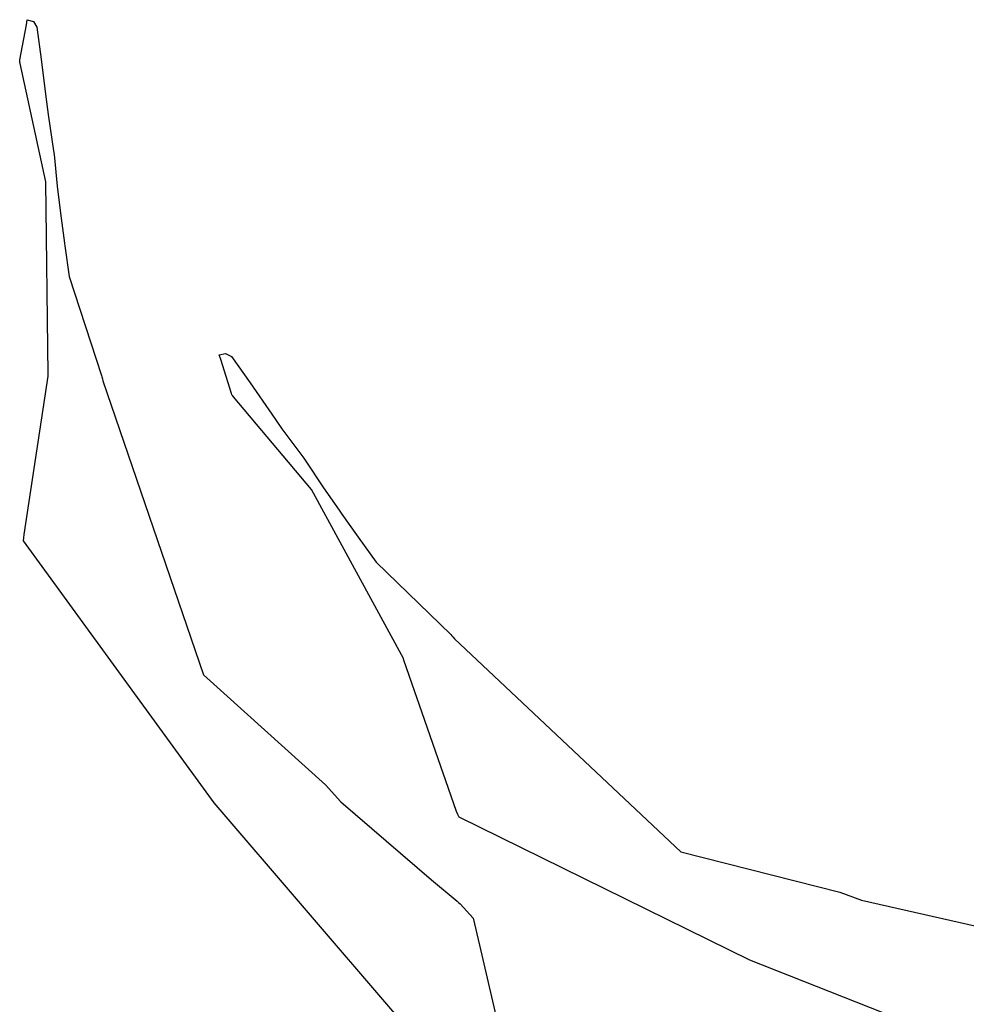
# Model space of a CAD drawing. Header units: metres. Extents: x 6536102 to 6570154, y 5559884 to 5568618.
# Tile 23 of 40: x 6541009 to 6541941, y 5565474 to 5566443. Entities that reach past the tile are written whole.
import ezdxf

# ---------------------------------------------------------------- set-up
doc = ezdxf.new("R2010")
doc.units = ezdxf.units.M
doc.layers.add('C-TEREN', color=7, linetype='Continuous')

msp = doc.modelspace()

# ---------------------------------------------------------------- linework, layer by layer
at = {"layer": 'C-TEREN', "color": 11, "linetype": 'Continuous', "lineweight": 30}
for points in [[(6541467.053, 5565360.745, 239.3), (6541200.153, 5565671.785, 243.17), (6541012.383, 5565929.945, 249.61), (6541012.533, 5565932.665, 249.64), (6541012.793, 5565936.045, 249.73), (6541036.483, 5566091.965, 250.07), (6541036.723, 5566093.685, 250.16), (6541034.393, 5566283.085, 248.13), (6541008.923, 5566399.665, 245.78), (6541008.703, 5566400.815, 245.81), (6541008.523, 5566402.075, 245.79), (6541008.623, 5566403.325, 245.79), (6541015.083, 5566437.795, 244.8), (6541015.753, 5566442.805, 244.89), (6541022.005, 5566441.003, 245.11), (6541025.573, 5566435.525, 245.19), (6541029.813, 5566404.085, 245.68), (6541034.403, 5566366.895, 246.75), (6541036.413, 5566349.435, 246.74), (6541041.913, 5566313.715, 247.5), (6541042.393, 5566310.265, 247.55), (6541045.373, 5566278.895, 248.19), (6541048.863, 5566252.295, 248.64), (6541049.473, 5566247.505, 248.8), (6541052.673, 5566222.725, 249.37), (6541053.043, 5566220.125, 249.39), (6541057.403, 5566189.995, 249.77), (6541089.083, 5566092.705, 250.61), (6541089.563, 5566091.185, 250.69), (6541090.073, 5566089.405, 250.73), (6541090.303, 5566087.415, 250.41), (6541189.653, 5565797.875, 246.59), (6541309.683, 5565689.485, 244.96), (6541324.973, 5565672.825, 244.57), (6541414.143, 5565596.185, 243.91), (6541439.303, 5565574.995, 243.71), (6541440.983, 5565573.635, 243.84), (6541442.383, 5565572.415, 243.82), (6541455.033, 5565558.325, 243.4), (6541461.503, 5565531.655, 242.77), (6541516.143, 5565295.885, 237.72)], [(6542108.982, 5565366.523, 239.3), (6541727.79, 5565517.103, 243.17), (6541441.26, 5565657.832, 249.61), (6541440.123, 5565660.307, 249.64), (6541438.776, 5565663.418, 249.73), (6541386.981, 5565812.38, 250.07), (6541386.391, 5565814.013, 250.16), (6541295.96, 5565980.446, 248.13), (6541219.039, 5566071.675, 245.78), (6541218.308, 5566072.59, 245.81), (6541217.561, 5566073.62, 245.79), (6541217.066, 5566074.773, 245.79), (6541206.697, 5566108.275, 244.8), (6541204.952, 5566113.019, 244.89), (6541211.322, 5566114.341, 245.11), (6541217.034, 5566111.161, 245.19), (6541235.454, 5566085.332, 245.68), (6541256.866, 5566054.579, 246.75), (6541266.79, 5566040.074, 246.74), (6541288.321, 5566011.047, 247.5), (6541290.355, 5566008.219, 247.55), (6541307.627, 5565981.863, 248.19), (6541323.125, 5565959.965, 248.64), (6541325.899, 5565956.013, 248.8), (6541340.291, 5565935.588, 249.37), (6541341.832, 5565933.461, 249.39), (6541359.746, 5565908.846, 249.77), (6541433.16, 5565837.576, 250.61), (6541434.293, 5565836.456, 250.69), (6541435.575, 5565835.119, 250.73), (6541436.707, 5565833.466, 250.41), (6541659.673, 5565623.728, 246.59), (6541816.409, 5565583.862, 244.96), (6541837.706, 5565576.261, 244.57), (6541952.334, 5565550.079, 243.91)]]:
    msp.add_polyline3d(points, dxfattribs=at)

doc.saveas('drawing.dxf')
